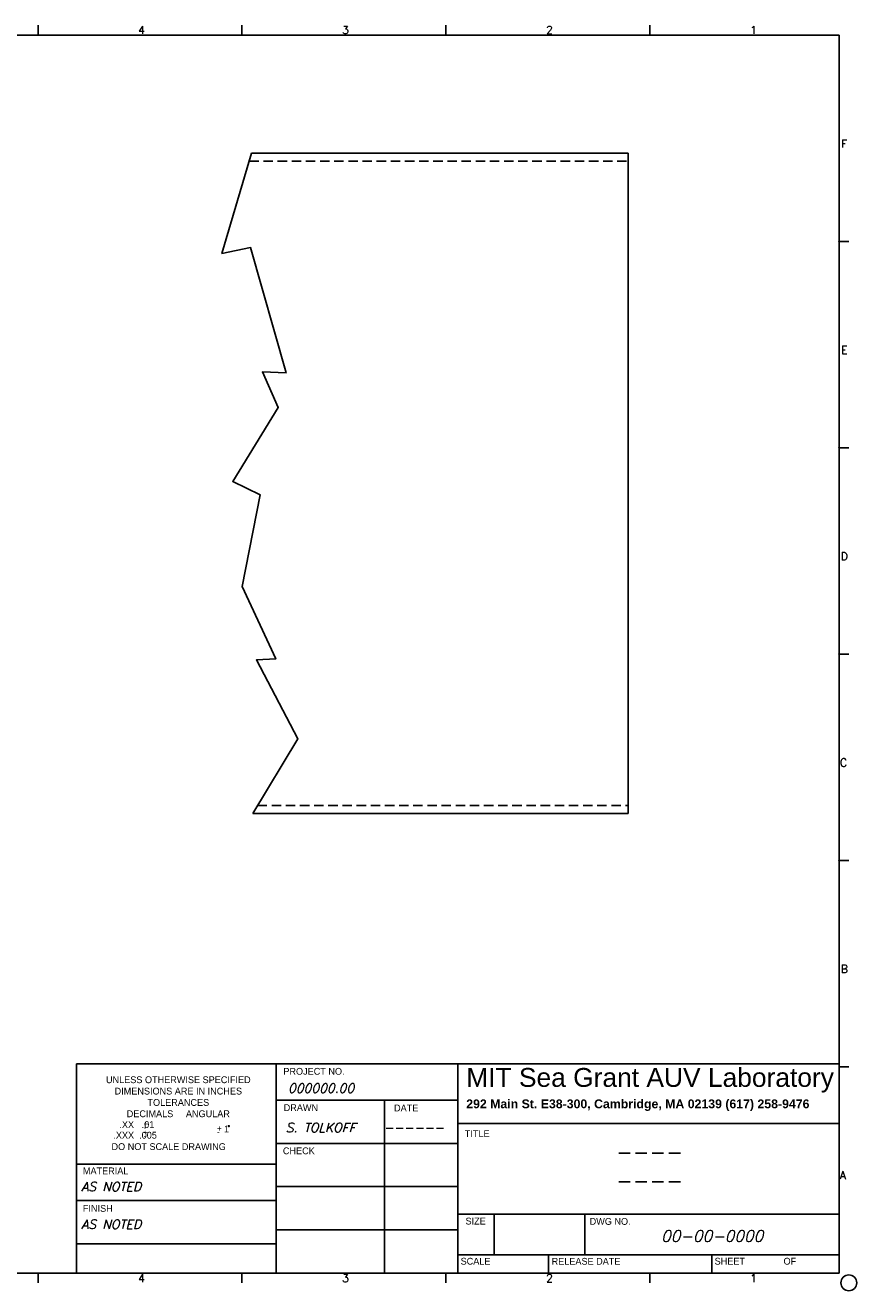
# Model space of a CAD drawing. Extents: x -27.8 to 24.3, y 5.1 to 45.6.
# Tile 2 of 2: x -2.1 to 24.3, y 5.1 to 45.3. Entities that reach past the tile are written whole.
import ezdxf
from ezdxf.enums import TextEntityAlignment as Align

# ---------------------------------------------------------------- set-up
doc = ezdxf.new("R2010")
doc.units = 0
doc.header["$LTSCALE"] = 1.2
doc.header["$MEASUREMENT"] = 0
doc.linetypes.add('HIDDEN', pattern=[0.375, 0.25, -0.125])
doc.layers.get('0').update_dxf_attribs({"linetype": 'CONTINUOUS'})
doc.layers.add('SHELL', color=3, linetype='CONTINUOUS')
doc.layers.add('TTLBOX', color=160, linetype='CONTINUOUS')
doc.styles.add('ENGR', font='Romans', dxfattribs={"oblique": 15})
doc.styles.add('ROMAND', font='Romand', dxfattribs={"height": 0.1})

# ---------------------------------------------------------------- blocks, each defined once
blk = doc.blocks.new('ABORDDJ')
at = {"layer": 'TTLBOX'}
for p, q in [((-5.0938, 7.875), (-5.0938, 7.9375)), ((-3.7969, 7.875), (-3.7969, 7.9375)), ((-2.5, 7.875), (-2.5, 7.9375)), ((-1.2031, 7.875), (-1.2031, 7.9375)), ((0, 7.875), (-10.1875, 7.875)), ((0, 0), (0, 7.875)), ((0, 6.5625), (0.0625, 6.5625)), ((0, 5.25), (0.0625, 5.25)), ((0, 3.9375), (0.0625, 3.9375)), ((0, 2.625), (0.0625, 2.625)), ((0, 1.3125), (0.0625, 1.3125)), ((-10.1875, 0), (0, 0)), ((-5.0938, 0), (-5.0938, -0.0625)), ((-3.7969, 0), (-3.7969, -0.0625)), ((-2.5, 0), (-2.5, -0.0625)), ((-1.2031, 0), (-1.2031, -0.0625))]:
    blk.add_line(p, q, dxfattribs=at)
blk.add_circle((0.0625, -0.0625), 0.05, dxfattribs=at)
for p in [(-5.0938, 7.875), (-3.7969, 7.875), (-2.5, 7.875), (-1.2031, 7.875), (0, 6.5625), (0, 5.25), (0, 5.25), (0, 3.9375), (0, 3.9375), (0, 2.625), (0, 2.625)]:
    blk.add_point(p, dxfattribs=at)
at = {"layer": 'TTLBOX', "style": 'ROMAND'}
for s, p in [('4', (-4.4352, 7.8831)), ('3', (-3.1383, 7.8831)), ('2', (-1.8415, 7.8831)), ('1', (-0.5446, 7.8831)), ('F', (0.0334, 7.1599)), ('E', (0.0334, 5.8474)), ('D', (0.0334, 4.5349)), ('C', (0.0287, 3.2224)), ('B', (0.0334, 1.9099)), ('A', (0.0239, 0.5974)), ('4', (-4.4352, -0.0581)), ('3', (-3.1383, -0.0581)), ('2', (-1.8415, -0.0581)), ('1', (-0.5446, -0.0581))]:
    blk.add_text(s, height=0.05, dxfattribs=at).set_placement(p, align=Align.CENTER)
blk = doc.blocks.new('TEMP')
at = {"insert": (-3.108, 0.421), "char_height": 0.15, "width": 2.98571, "attachment_point": 1}
blk.add_mtext('\\fArial|b0|i0|c0|p34;MIT Sea Grant AUV Laboratory\\P\\fArial|b1|i0|c0|p34;\\H0.07;292 Main St. E38-300, Cambridge, MA 02139 (617) 258-9476', dxfattribs=at)

msp = doc.modelspace()

# ---------------------------------------------------------------- linework, layer by layer
at = {"layer": 'SHELL'}
for p, q in [((5.058, 41.264), (17.036, 41.264)), ((17.036, 41.264), (17.036, 20.264)), ((5.096, 20.264), (17.036, 20.264))]:
    msp.add_line(p, q, dxfattribs=at)
at = {"layer": 'SHELL', "linetype": 'HIDDEN'}
for p, q in [((4.984, 41.014), (17.036, 41.014)), ((5.247, 20.514), (17.036, 20.514))]:
    msp.add_line(p, q, dxfattribs=at)
at = {"layer": 'SHELL', "flags": 128}
msp.add_lwpolyline([(5.058, 41.264), (4.116, 38.078), (5.027, 38.266), (6.157, 34.279), (5.403, 34.311), (5.906, 33.181), (4.461, 30.827), (5.331, 30.399), (4.753, 27.48), (5.827, 25.179), (5.213, 25.15), (6.529, 22.635), (5.096, 20.264)], dxfattribs=at)
at = {"layer": 'TTLBOX'}
for p, q in [((-0.507, 12.297), (-0.507, 5.648)), ((-0.507, 12.297), (23.736, 12.297)), ((5.842, 12.297), (5.842, 5.648)), ((11.614, 12.297), (11.614, 5.648)), ((23.736, 12.297), (23.736, 5.648)), ((5.842, 11.143), (11.614, 11.143)), ((9.279, 11.143), (9.279, 5.648)), ((11.614, 10.405), (23.736, 10.405)), ((5.842, 9.769), (11.614, 9.769)), ((-0.507, 9.111), (5.842, 9.111)), ((5.842, 8.396), (11.614, 8.396)), ((-0.507, 7.957), (5.842, 7.957)), ((11.614, 7.519), (23.736, 7.519)), ((12.769, 7.519), (12.769, 6.225)), ((15.655, 7.519), (15.655, 6.225)), ((5.842, 7.022), (11.614, 7.022)), ((-0.507, 6.572), (5.842, 6.572)), ((11.614, 6.225), (23.736, 6.225)), ((14.5, 6.225), (14.5, 5.648)), ((19.695, 6.225), (19.695, 5.648)), ((-0.507, 5.648), (23.736, 5.648))]:
    msp.add_line(p, q, dxfattribs=at)
msp.add_circle((4.334, 10.323), 0.0156, dxfattribs=at)

# ---------------------------------------------------------------- block references
for name, p, xscale, yscale, zscale in [('ABORDDJ', (23.736, 5.648), 5, 5, 5), ('TEMP', (24.315, 10.485), 4, 4, 4)]:
    msp.add_blockref(name, p, dxfattribs=dict(at, xscale=xscale, yscale=yscale, zscale=zscale))

# ---------------------------------------------------------------- texts
for s, height, p in [('PROJECT NO.', 0.21645, (6.068, 11.955)), ('DRAWN', 0.2165, (6.078, 10.799)), ('.XXX  .005', 0.2165, (0.662, 9.923)), ('+', 0.195, (1.62, 10.294)), ('+', 0.195, (1.62, 10.017)), ('-', 0.195, (1.62, 10.188)), ('+', 0.195, (3.957, 10.147)), ('-', 0.195, (3.957, 10.041)), ('1', 0.216, (4.183, 10.124)), ('TITLE', 0.2165, (11.837, 9.97)), ('DO NOT SCALE DRAWING', 0.21645, (0.604, 9.56)), ('-', 0.195, (1.62, 9.912)), ('CHECK', 0.2165, (6.053, 9.426)), ('MATERIAL', 0.2165, (-0.306, 8.788)), ('FINISH', 0.2165, (-0.306, 7.595)), ('DWG NO.', 0.2165, (15.807, 7.181)), ('SCALE', 0.2165, (11.704, 5.914)), ('RELEASE DATE', 0.21645, (14.598, 5.912)), ('SHEET', 0.2165, (19.781, 5.915)), ('OF', 0.2165, (21.972, 5.915))]:
    msp.add_text(s, height=height, dxfattribs=at).set_placement(p)
for s, height, p in [('UNLESS OTHERWISE SPECIFIED', 0.21645, (2.728, 11.687)), ('DIMENSIONS ARE IN INCHES', 0.21645, (2.728, 11.326)), ('TOLERANCES', 0.2165, (2.728, 10.965)), ('DATE', 0.2165, (9.974, 10.789)), ('.XX   .01', 0.2165, (1.409, 10.261)), ('DECIMALS     ANGULAR', 0.21645, (2.728, 10.605)), ('SIZE', 0.2165, (12.182, 7.191))]:
    msp.add_text(s, height=height, dxfattribs=at).set_placement(p, align=Align.CENTER)
at = {"layer": 'TTLBOX', "style": 'ENGR', "oblique": 15}
for s, p in [('000000.00', (6.217, 11.384)), ('S. TOLKOFF', (6.143, 10.13)), ('------', (9.252, 10.13)), ('AS NOTED', (-0.358, 8.253)), ('AS NOTED', (-0.358, 7.053))]:
    msp.add_text(s, height=0.2886, dxfattribs=at).set_placement(p)
for s, height, p in [('----', 0.4762, (17.657, 9.26)), ('----', 0.4762, (17.657, 8.349)), ('00-00-0000', 0.3571, (19.703, 6.646))]:
    msp.add_text(s, height=height, dxfattribs=at).set_placement(p, align=Align.CENTER)

doc.saveas('drawing.dxf')
